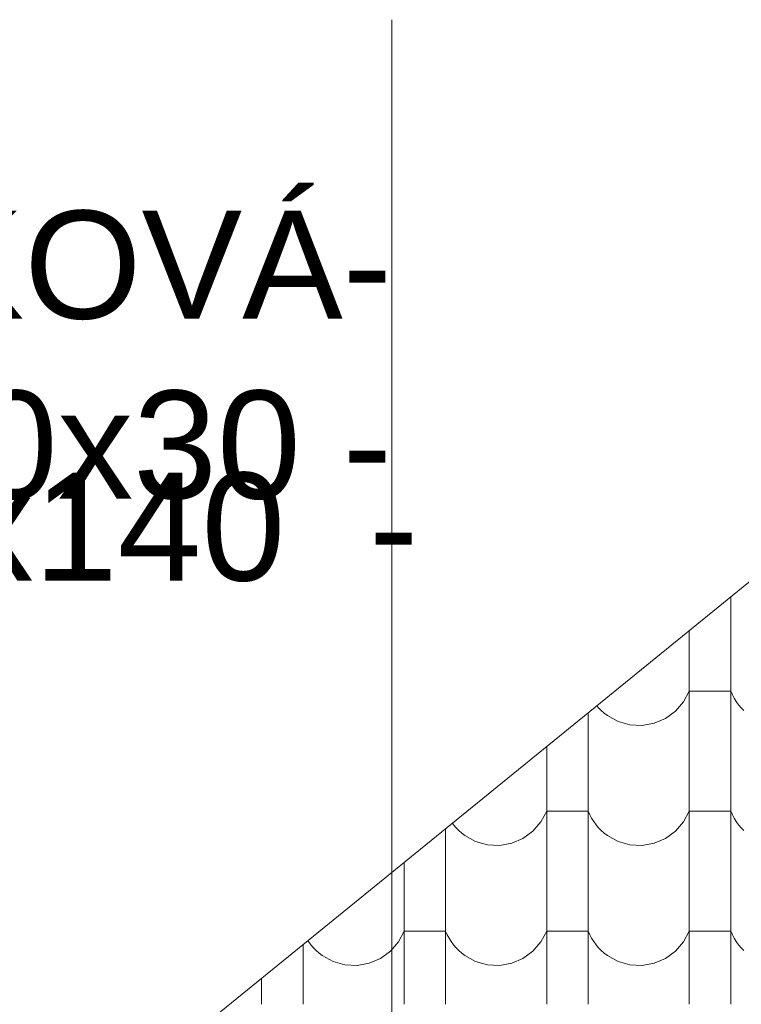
# Model space of a CAD drawing. Header units: millimetres. Extents: x -20699 to 32021, y -4298 to 11971.
# Tile 21 of 74: x -15669 to -14834, y 9941 to 11081. Entities that reach past the tile are written whole.
import ezdxf

# ---------------------------------------------------------------- set-up
doc = ezdxf.new("R2010")
doc.units = ezdxf.units.MM
doc.header["$MEASUREMENT"] = 0
for name, color, linetype in [('A-A_1_Anotace - SP', 7, 'Continuous'), ('A-A_1_Bourané_Konstrukce - střechy a skořepiny', 7, 'Continuous'), ('A-A_1_Bourané_Výplně - Povrchové', 7, 'Continuous'), ('A-A_1_Konstrukce - střechy a skořepiny', 7, 'Continuous')]:
    doc.layers.add(name, color=color, linetype=linetype)
doc.styles.add('GENEROVANÝ_STYL_1', font='txt')

# ---------------------------------------------------------------- blocks, each defined once
blk = doc.blocks.new('*X1', base_point=(-21954.7, -8431.5))
at = {"layer": 'A-A_1_Bourané_Výplně - Povrchové', "color": 251, "linetype": 'Continuous', "lineweight": 20, "true_color": 0x6a6a6a}
for p, q in [((-14845.9, 10412.6), (-14845.9, 10358)), ((-14893.9, 10373.5), (-14893.9, 10358)), ((-14893.9, 10357.5), (-14893.9, 10219)), ((-14845.9, 10357.5), (-14845.9, 10219)), ((-14900.6, 10291), (-14893.9, 10303.5)), ((-14869.9, 10303.5), (-14893.9, 10303.5)), ((-14845.9, 10303.5), (-14869.9, 10303.5)), ((-14845.9, 10303.5), (-14844, 10299.3)), ((-14844, 10299.3), (-14841.9, 10295.3)), ((-15000.8, 10286.5), (-14998.9, 10284.3)), ((-14909.9, 10280.2), (-14900.6, 10291)), ((-14841.9, 10295.3), (-14839.5, 10291.4)), ((-14839.5, 10291.4), (-14836.8, 10287.7)), ((-14836.8, 10287.7), (-14833.9, 10284.3)), ((-15010.9, 10278.4), (-15010.9, 10219)), ((-14998.9, 10284.3), (-14995.7, 10281)), ((-14995.7, 10281), (-14992.3, 10278)), ((-14992.3, 10278), (-14988.7, 10275.2)), ((-14988.7, 10275.2), (-14976.2, 10268.4)), ((-14921.4, 10271.9), (-14909.9, 10280.2)), ((-14833.9, 10284.3), (-14830.7, 10281)), ((-14976.2, 10268.4), (-14962.6, 10264.5)), ((-14962.6, 10264.5), (-14948.4, 10263.8)), ((-14948.4, 10263.8), (-14934.4, 10266.3)), ((-14934.4, 10266.3), (-14921.4, 10271.9)), ((-15058.9, 10239.3), (-15058.9, 10219)), ((-15058.9, 10218.5), (-15058.9, 10080)), ((-15010.9, 10218.5), (-15010.9, 10080)), ((-14893.9, 10218.5), (-14893.9, 10080)), ((-14845.9, 10218.5), (-14845.9, 10080)), ((-15065.6, 10152), (-15058.9, 10164.5)), ((-15034.9, 10164.5), (-15058.9, 10164.5)), ((-15010.9, 10164.5), (-15034.9, 10164.5)), ((-15010.9, 10164.5), (-15009, 10160.3)), ((-14900.6, 10152), (-14893.9, 10164.5)), ((-14869.9, 10164.5), (-14893.9, 10164.5)), ((-14845.9, 10164.5), (-14869.9, 10164.5)), ((-14845.9, 10164.5), (-14844, 10160.3)), ((-15168.1, 10150.5), (-15166.8, 10148.7)), ((-15074.9, 10141.2), (-15065.6, 10152)), ((-15009, 10160.3), (-15006.9, 10156.3)), ((-15006.9, 10156.3), (-15004.5, 10152.4)), ((-15004.5, 10152.4), (-15001.8, 10148.7)), ((-14909.9, 10141.2), (-14900.6, 10152)), ((-14844, 10160.3), (-14841.9, 10156.3)), ((-14841.9, 10156.3), (-14839.5, 10152.4)), ((-14839.5, 10152.4), (-14836.8, 10148.7)), ((-15175.9, 10144.2), (-15175.9, 10080)), ((-15166.8, 10148.7), (-15163.9, 10145.3)), ((-15163.9, 10145.3), (-15160.7, 10142)), ((-15160.7, 10142), (-15157.3, 10139)), ((-15157.3, 10139), (-15153.7, 10136.2)), ((-15086.4, 10132.9), (-15074.9, 10141.2)), ((-15001.8, 10148.7), (-14998.9, 10145.3)), ((-14998.9, 10145.3), (-14995.7, 10142)), ((-14995.7, 10142), (-14992.3, 10139)), ((-14992.3, 10139), (-14988.7, 10136.2)), ((-14921.4, 10132.9), (-14909.9, 10141.2)), ((-14836.8, 10148.7), (-14833.9, 10145.3)), ((-14833.9, 10145.3), (-14830.7, 10142)), ((-15153.7, 10136.2), (-15141.2, 10129.4)), ((-15141.2, 10129.4), (-15127.6, 10125.5)), ((-15113.4, 10124.8), (-15099.4, 10127.3)), ((-15099.4, 10127.3), (-15086.4, 10132.9)), ((-14988.7, 10136.2), (-14976.2, 10129.4)), ((-14976.2, 10129.4), (-14962.6, 10125.5)), ((-14948.4, 10124.8), (-14934.4, 10127.3)), ((-14934.4, 10127.3), (-14921.4, 10132.9)), ((-15127.6, 10125.5), (-15113.4, 10124.8)), ((-14962.6, 10125.5), (-14948.4, 10124.8)), ((-15223.9, 10105.1), (-15223.9, 10080)), ((-15223.9, 10079.5), (-15223.9, 9941)), ((-15175.9, 10079.5), (-15175.9, 9941)), ((-15058.9, 10079.5), (-15058.9, 9941)), ((-15010.9, 10079.5), (-15010.9, 9941)), ((-14893.9, 10079.5), (-14893.9, 9941)), ((-14845.9, 10079.5), (-14845.9, 9941)), ((-15230.6, 10013), (-15223.9, 10025.5)), ((-15199.9, 10025.5), (-15223.9, 10025.5)), ((-15175.9, 10025.5), (-15199.9, 10025.5)), ((-15175.9, 10025.5), (-15174, 10021.3)), ((-15065.6, 10013), (-15058.9, 10025.5)), ((-15034.9, 10025.5), (-15058.9, 10025.5)), ((-15010.9, 10025.5), (-15034.9, 10025.5)), ((-15010.9, 10025.5), (-15009, 10021.3)), ((-14900.6, 10013), (-14893.9, 10025.5)), ((-14869.9, 10025.5), (-14893.9, 10025.5)), ((-14845.9, 10025.5), (-14869.9, 10025.5)), ((-14845.9, 10025.5), (-14844, 10021.3)), ((-15335.2, 10014.6), (-15334.5, 10013.4)), ((-15334.5, 10013.4), (-15331.8, 10009.7)), ((-15239.9, 10002.2), (-15230.6, 10013)), ((-15174, 10021.3), (-15171.9, 10017.3)), ((-15171.9, 10017.3), (-15169.5, 10013.4)), ((-15169.5, 10013.4), (-15166.8, 10009.7)), ((-15074.9, 10002.2), (-15065.6, 10013)), ((-15009, 10021.3), (-15006.9, 10017.3)), ((-15006.9, 10017.3), (-15004.5, 10013.4)), ((-15004.5, 10013.4), (-15001.8, 10009.7)), ((-14909.9, 10002.2), (-14900.6, 10013)), ((-14844, 10021.3), (-14841.9, 10017.3)), ((-14841.9, 10017.3), (-14839.5, 10013.4)), ((-14839.5, 10013.4), (-14836.8, 10009.7)), ((-15340.9, 10010), (-15340.9, 9941)), ((-15331.8, 10009.7), (-15328.9, 10006.3)), ((-15328.9, 10006.3), (-15325.7, 10003)), ((-15325.7, 10003), (-15322.3, 10000)), ((-15251.4, 9993.9), (-15239.9, 10002.2)), ((-15166.8, 10009.7), (-15163.9, 10006.3)), ((-15163.9, 10006.3), (-15160.7, 10003)), ((-15160.7, 10003), (-15157.3, 10000)), ((-15086.4, 9993.9), (-15074.9, 10002.2)), ((-15001.8, 10009.7), (-14998.9, 10006.3)), ((-14998.9, 10006.3), (-14995.7, 10003)), ((-14995.7, 10003), (-14992.3, 10000)), ((-14921.4, 9993.9), (-14909.9, 10002.2)), ((-14836.8, 10009.7), (-14833.9, 10006.3)), ((-14833.9, 10006.3), (-14830.7, 10003)), ((-15322.3, 10000), (-15318.7, 9997.2)), ((-15318.7, 9997.2), (-15306.2, 9990.4)), ((-15306.2, 9990.4), (-15292.6, 9986.5)), ((-15264.4, 9988.3), (-15251.4, 9993.9)), ((-15157.3, 10000), (-15153.7, 9997.2)), ((-15153.7, 9997.2), (-15141.2, 9990.4)), ((-15141.2, 9990.4), (-15127.6, 9986.5)), ((-15099.4, 9988.3), (-15086.4, 9993.9)), ((-14992.3, 10000), (-14988.7, 9997.2)), ((-14988.7, 9997.2), (-14976.2, 9990.4)), ((-14976.2, 9990.4), (-14962.6, 9986.5)), ((-14934.4, 9988.3), (-14921.4, 9993.9)), ((-15292.6, 9986.5), (-15278.4, 9985.8)), ((-15278.4, 9985.8), (-15264.4, 9988.3)), ((-15127.6, 9986.5), (-15113.4, 9985.8)), ((-15113.4, 9985.8), (-15099.4, 9988.3)), ((-14962.6, 9986.5), (-14948.4, 9985.8)), ((-14948.4, 9985.8), (-14934.4, 9988.3)), ((-15388.9, 9970.9), (-15388.9, 9941))]:
    blk.add_line(p, q, dxfattribs=at)

msp = doc.modelspace()

# ---------------------------------------------------------------- linework, layer by layer
at = {"layer": 'A-A_1_Bourané_Konstrukce - střechy a skořepiny', "color": 42, "linetype": 'Continuous', "lineweight": 13, "true_color": 0xe4ad2c}
msp.add_line((-15238.1, 11081.1), (-15238.1, 8370.5), dxfattribs=at)
at = {"layer": 'A-A_1_Bourané_Konstrukce - střechy a skořepiny', "color": 42, "linetype": 'Continuous', "lineweight": 13, "true_color": 0xe4ad2c, "flags": 128}
msp.add_lwpolyline([(-18955.5, 7070.2), (-9632, 7058.1), (-4363.3, 10800.4), (-14369, 10800.4)], close=True, dxfattribs=at)

# ---------------------------------------------------------------- block references
at = {"layer": 'A-A_1_Konstrukce - střechy a skořepiny', "color": 9, "linetype": 'Continuous', "lineweight": 13}
msp.add_blockref('*X1', (-21954.7, -8431.5), dxfattribs=at)

# ---------------------------------------------------------------- texts
at = {"layer": 'A-A_1_Anotace - SP', "color": 42, "linetype": 'Continuous', "lineweight": 13, "true_color": 0xe4ad2c, "style": 'GENEROVANÝ_STYL_1'}
for s, insert, char_height, attachment_point in [('\\A1;{\\pqr;\\fArial|b0|i0|c238|p38;TAŠKOVÁ KRYTINA DRÁŽKOVÁ\\fArial|b0|i0|c238|p38;\\H0.978726x;- \\P\\pqr;\\fArial|b0|i0|c238|p38;\\H1.021736x;LATĚ 50x30\\fArial|b0|i0|c238|p38; \\fArial|b0|i0|c238|p38;\\H0.978726x;-\\fArial|b0|i0|c238|p38;\\H1.021736x; \\P\\pqr;\\fArial|b0|i0|c238|p38;}', (-15238.1, 10692.3), 125, 6), ('\\A1;{\\pql;\\fArial|b0|i0|c238|p38;PONECHÁNY\\fArial|b0|i0|c238|p38; - \\fArial|b0|i0|c238|p38;\\H1.023982x;KROVKE 120x140  \\fArial|b0|i0|c238|p38;\\H0.978726x;- }', (-18039.3, 10493.1), 122.0725, 4)]:
    msp.add_mtext(s, dxfattribs=dict(at, insert=insert, char_height=char_height, attachment_point=attachment_point))

doc.saveas('drawing.dxf')
